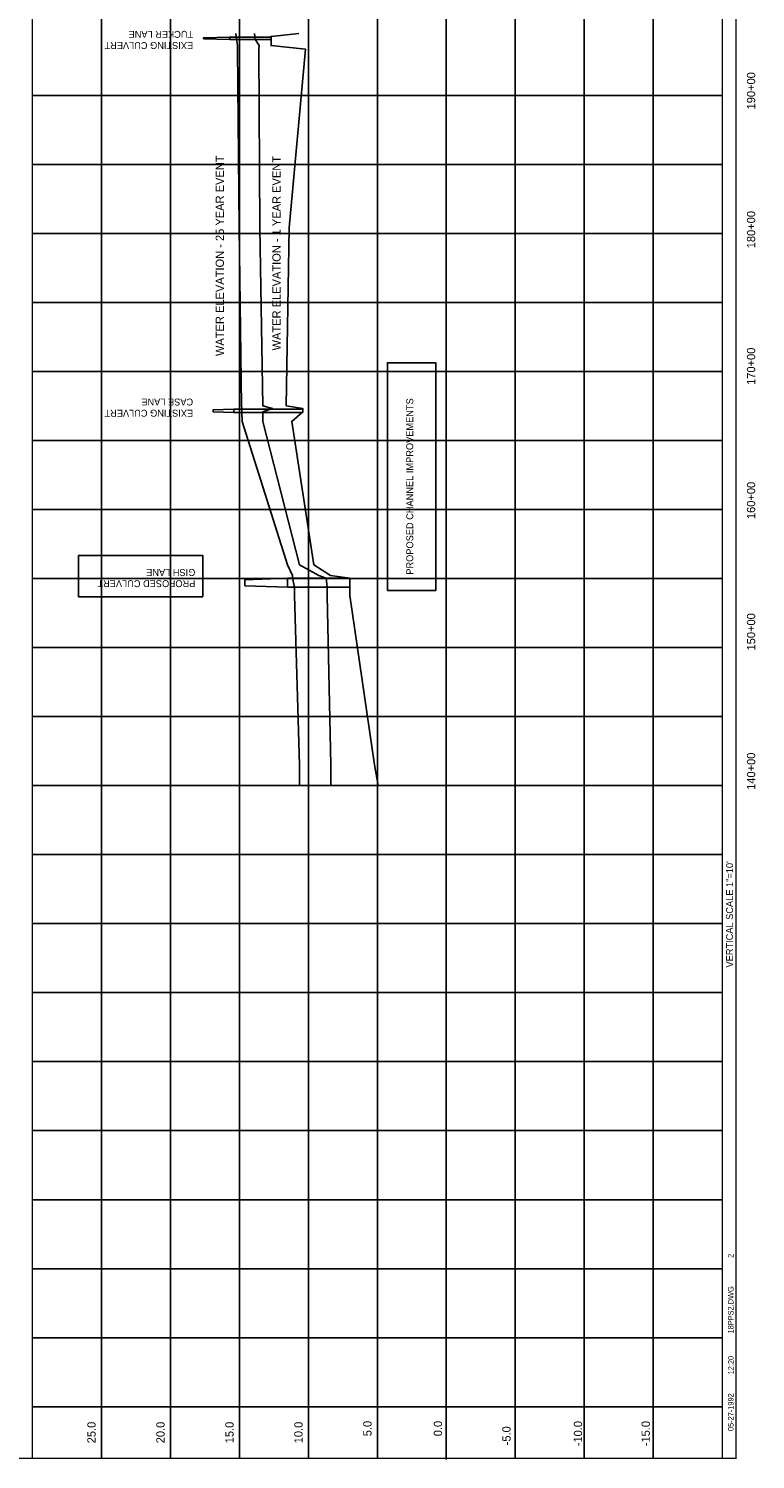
# Model space of a CAD drawing. Extents: x 215317 to 226037, y 859532 to 875544.
# Tile 2 of 3: x 220654 to 225922, y 859532 to 869898. Entities that reach past the tile are written whole.
import ezdxf
from ezdxf.enums import TextEntityAlignment as Align

# ---------------------------------------------------------------- set-up
doc = ezdxf.new("R2010")
doc.units = 0
doc.header["$LTSCALE"] = 800
doc.linetypes.add('DASHED', pattern=[0])
doc.layers.get('0').update_dxf_attribs({"linetype": 'CONTINUOUS'})
for name, color, linetype in [('BORDER', 1, 'CONTINUOUS'), ('GRID', 2, 'CONTINUOUS'), ('PROPOSED', 7, 'CONTINUOUS'), ('TEXT', 7, 'CONTINUOUS')]:
    doc.layers.add(name, color=color, linetype=linetype)

# ---------------------------------------------------------------- blocks, each defined once
blk = doc.blocks.new('LOGON')
at = {"color": 0}
blk.add_attdef('DATE', text='', height=1, dxfattribs=at).set_placement((-1.87, 1.76), align=Align.RIGHT)
for tag, p in [('TIME', (1.56, 1.76)), ('DRAWING', (8.97, 1.76)), ('OPERATOR', (22.66, 1.76))]:
    blk.add_attdef(tag, p, '', height=1, dxfattribs=at)
blk = doc.blocks.new('VERT')
at = {"layer": 'TEXT', "color": 0}
blk.add_text('VERTICAL SCALE 1"=10\'', height=50, rotation=90, dxfattribs=at).set_placement((-22, 3557))

msp = doc.modelspace()

# ---------------------------------------------------------------- linework, layer by layer
at = {"layer": 'BORDER', "color": 0, "const_width": 10}
msp.add_lwpolyline([(225782, 859539), (225782, 875539), (215322, 875539), (215322, 859539)], close=True, dxfattribs=at)
for points in [[(220682, 859539), (220682, 875539)], [(225682, 859539), (225682, 875539)]]:
    msp.add_lwpolyline(points, dxfattribs=at)
at = {"layer": 'GRID', "color": 0}
for points in [[(221182, 859539), (221182, 875539)], [(221682, 859539), (221682, 875539)], [(222182, 859539), (222182, 875539)], [(222682, 859539), (222682, 875539)], [(223182, 859539), (223182, 875539)], [(223682, 859532), (223682, 875539)], [(224182, 859539), (224182, 875539)], [(224682, 859539), (224682, 875539)], [(225182, 859539), (225182, 875539)], [(225682, 869414), (220682, 869414)], [(225682, 868914), (220682, 868914)], [(225682, 868414), (220682, 868414)], [(225682, 867914), (220682, 867914)], [(225682, 867414), (220682, 867414)], [(225682, 866914), (220682, 866914)], [(225682, 866414), (220682, 866414)], [(225682, 865914), (220682, 865914)], [(225682, 865414), (220682, 865414)], [(225682, 864914), (220682, 864914)], [(225682, 864414), (220682, 864414)], [(225682, 863914), (220682, 863914)], [(225682, 863414), (220682, 863414)], [(225682, 862914), (220682, 862914)], [(225682, 862414), (220682, 862414)], [(225682, 861914), (220682, 861914)], [(225682, 861414), (220682, 861414)], [(225682, 860914), (220682, 860914)], [(225682, 860414), (220682, 860414)], [(225682, 859914), (220682, 859914)]]:
    msp.add_lwpolyline(points, dxfattribs=at)
at = {"layer": 'PROPOSED', "color": 0}
for points in [[(222112, 869820), (221922, 869825), (221922, 869832), (222112, 869837)], [(222619, 864414), (222617, 864564), (222581, 865792), (222581, 865852), (222567, 865916), (222567, 865936), (222530, 866014), (222202, 867052), (222200, 867122), (222200, 867146), (222197, 867166), (222180, 868454), (222169, 869749), (222169, 869775), (222162, 869825), (222159, 869842), (222157, 869862)], [(222292, 869862), (222293, 869842), (222294, 869825), (222326, 869775), (222323, 869749), (222330, 868454), (222351, 867166), (222423, 867146), (222351, 867122), (222353, 867052), (222618, 866014), (222758, 865936), (222810, 865916), (222819, 865852), (222819, 865792), (222845, 864564), (222845, 864414)], [(222142, 867117), (221992, 867122), (221992, 867136), (222142, 867141)], [(222532, 865916), (222222, 865906), (222222, 865862), (222532, 865852)]]:
    msp.add_lwpolyline(points, dxfattribs=at)
for points in [[(222412, 869837), (222112, 869837), (222112, 869820), (222412, 869820)], [(223255, 865828), (223605, 865828), (223605, 867478), (223255, 867478)], [(222642, 867117), (222142, 867117), (222142, 867141), (222642, 867141)], [(221016, 865782), (221916, 865782), (221916, 866082), (221016, 866082)], [(222982, 865916), (222532, 865916), (222532, 865852), (222982, 865852)]]:
    msp.add_lwpolyline(points, close=True, dxfattribs=at)
at = {"layer": 'PROPOSED', "color": 0, "linetype": 'DASHED'}
msp.add_lwpolyline([(223188, 864414), (223162, 864564), (222982, 865792), (222982, 865852), (222982, 865916), (222842, 865936), (222722, 866014), (222562, 867052), (222642, 867122), (222642, 867146), (222522, 867166), (222542, 868454), (222662, 869749), (222412, 869775), (222412, 869825), (222412, 869842), (222612, 869862)], dxfattribs=at)

# ---------------------------------------------------------------- block references
at = {"layer": 'TEXT', "color": 0}
msp.add_blockref('VERT', (225782, 859539), dxfattribs=at)
at = {"layer": 'TEXT', "color": 0, "xscale": 40, "yscale": 40, "zscale": 40, "rotation": 90}
msp.add_blockref('LOGON', (225834, 860086), dxfattribs=at).add_auto_attribs({'DATE': '05-27-1992', 'TIME': '12:20', 'OPERATOR': '2', 'DRAWING': '18PPS2.DWG'})

# ---------------------------------------------------------------- texts
at = {"layer": 'PROPOSED', "color": 0}
for s, height, rotation, p in [('WATER ELEVATION - 25 YEAR EVENT', 60, 90, (222070, 867526)), ('WATER ELEVATION - 1 YEAR EVENT', 60, 90, (222481, 867567)), ('PROPOSED CHANNEL IMPROVEMENTS', 50, 90, (223442, 865942)), ('GISH LANE', 50, 180, (221863, 865983)), ('PROPOSED CULVERT', 50, 180, (221863, 865902))]:
    msp.add_text(s, height=height, rotation=rotation, dxfattribs=at).set_placement(p)
at = {"layer": 'TEXT', "color": 0}
for s, height, rotation, p in [('TUCKER LANE', 50, 180, (221847, 869882)), ('EXISTING CULVERT', 50, 180, (221847, 869801)), ('EXISTING CULVERT', 50, 180, (221847, 867137)), ('CASE LANE', 50, 180, (221847, 867218)), ('25.0', 60, 90, (221140, 859649)), ('20.0', 60, 90, (221640, 859649)), ('15.0', 60, 90, (222140, 859649)), ('10.0', 60, 90, (222640, 859649)), ('5.0', 60, 90, (223140, 859700)), ('0.0', 60, 90, (223651, 859700)), ('-5.0', 60, 90, (224148, 859634))]:
    msp.add_text(s, height=height, rotation=rotation, dxfattribs=at).set_placement(p)
for s, p in [('190+00', (225921, 869448)), ('180+00', (225921, 868442)), ('170+00', (225921, 867452)), ('160+00', (225921, 866480)), ('150+00', (225921, 865528)), ('140+00', (225921, 864518)), ('-10.0', (224666, 859719)), ('-15.0', (225157, 859719))]:
    msp.add_text(s, height=60, rotation=90, dxfattribs=at).set_placement(p, align=Align.CENTER)

doc.saveas('drawing.dxf')
